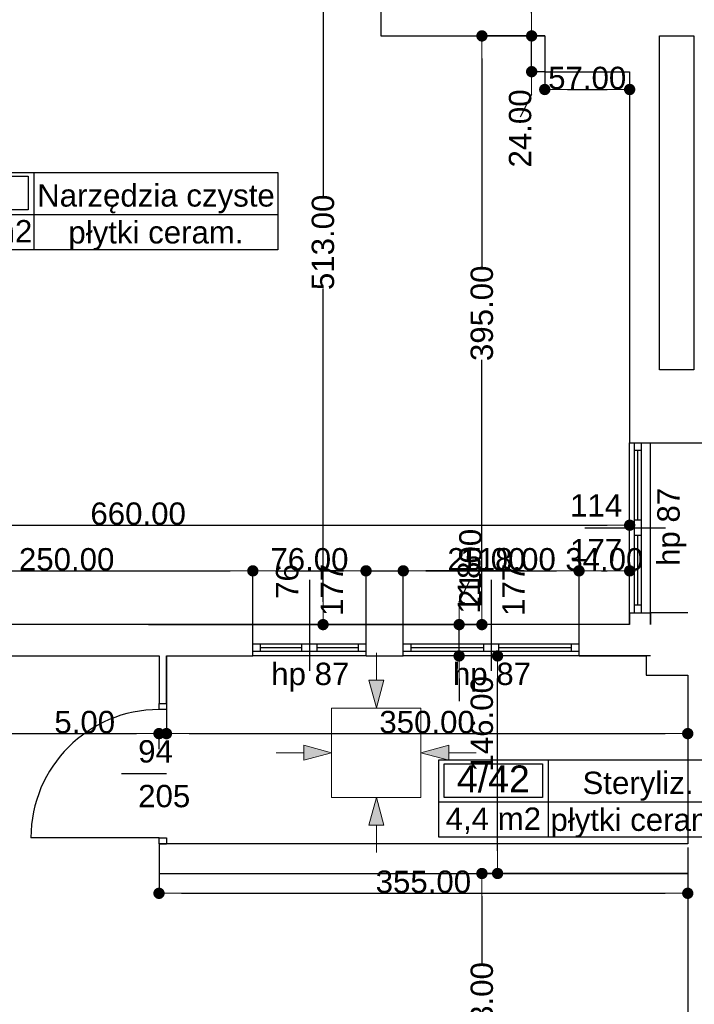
# Model space of a CAD drawing. Header units: millimetres. Extents: x -175445 to -20415, y -559200 to 231527.
# Tile 97 of 256: x -115703 to -111174, y -173328 to -166722. Entities that reach past the tile are written whole.
import ezdxf
from ezdxf.enums import TextEntityAlignment as Align

# ---------------------------------------------------------------- set-up
doc = ezdxf.new("R2010")
doc.units = ezdxf.units.MM
doc.header["$MEASUREMENT"] = 0
for name, color, linetype in [('Drzwi', 7, 'Continuous'), ('Linia', 7, 'Continuous'), ('Obiekt', 7, 'Continuous'), ('Okno', 7, 'Continuous'), ('Strefa', 9, 'Continuous'), ('Słup', 7, 'Continuous'), ('Wymiary', 9, 'Continuous'), ('Ściana', 7, 'Continuous')]:
    doc.layers.add(name, color=color, linetype=linetype)
doc.styles.add('Arial', font='txt')
doc.dimstyles.new('GENERATED_STYLE__1', dxfattribs={"dimtxt": 150, "dimasz": 152, "dimexe": 0.18, "dimexo": 0, "dimgap": 0.09, "dimtad": 1, "dimtih": 1, "dimtoh": 1, "dimlfac": 0.1, "dimzin": 0, "dimdsep": 46, "dimtxsty": 'Arial', "dimblk": 'ARROWHEAD_11', "dimblk1": 'ARROWHEAD_11', "dimblk2": 'ARROWHEAD_11', "dimcen": 0.09, "dimclrd": 256, "dimclre": 256, "dimclrt": 256, "dimazin": 0, "dimtfac": 1, "dimtdec": 4, "dimtmove": 0, "dimatfit": 3, "dimfxl": 1, "dimtolj": 1, "dimtzin": 0, "dimarcsym": 0})
doc.dimstyles.new('GENERATED_STYLE__2', dxfattribs={"dimtxt": 150, "dimasz": 152, "dimexe": 0.18, "dimexo": 0, "dimgap": 0.09, "dimtad": 1, "dimlfac": 0.1, "dimzin": 0, "dimdsep": 46, "dimtxsty": 'Arial', "dimblk": 'ARROWHEAD_11', "dimblk1": 'ARROWHEAD_11', "dimblk2": 'ARROWHEAD_11', "dimcen": 0.09, "dimclrd": 256, "dimclre": 256, "dimclrt": 256, "dimazin": 0, "dimtfac": 1, "dimtdec": 4, "dimtmove": 0, "dimatfit": 3, "dimfxl": 1, "dimtolj": 1, "dimtzin": 0, "dimarcsym": 0})
doc.dimstyles.new('GENERATED_STYLE__3', dxfattribs={"dimtxt": 150, "dimasz": 152, "dimexe": 0.18, "dimexo": 0, "dimgap": 0.09, "dimtad": 1, "dimlfac": 0.1, "dimzin": 0, "dimdsep": 46, "dimtxsty": 'Arial', "dimblk": 'ARROWHEAD_11', "dimblk1": 'ARROWHEAD_11', "dimblk2": 'ARROWHEAD_11', "dimcen": 0.09, "dimclrd": 114, "dimclre": 114, "dimclrt": 114, "dimazin": 0, "dimtfac": 1, "dimtdec": 4, "dimtmove": 2, "dimatfit": 3, "dimfxl": 1, "dimtolj": 1, "dimtzin": 0, "dimarcsym": 0})

# ---------------------------------------------------------------- blocks, each defined once
blk = doc.blocks.new('Narzędzia czyste_4_26_26', base_point=(-115607.8, 27340.8))
at = {"layer": 'Strefa'}
for p, q in [((-116386.8, 27623.7), (-113969.1, 27623.7)), ((-116386.8, 27105.1), (-116386.8, 27623.7)), ((-115607.8, 27623.7), (-115607.8, 27105.1)), ((-113969.1, 27623.7), (-113969.1, 27105.1)), ((-116347.9, 27597.8), (-115646.7, 27597.8)), ((-116347.9, 27371.5), (-116347.9, 27597.8)), ((-115646.7, 27597.8), (-115646.7, 27371.5)), ((-115646.7, 27371.5), (-116347.9, 27371.5)), ((-116386.8, 27340.8), (-113969.1, 27340.8)), ((-113969.1, 27105.1), (-116386.8, 27105.1))]:
    blk.add_line(p, q, dxfattribs=at)
at = {"layer": 'Strefa', "style": 'Arial'}
for tag, height, p in [('ROOM_NUMBER', 180, (-115997.3, 27495.8)), ('ROOM_NAME', 150, (-114788.4, 27469.2)), ('ROOM_CALC_AREA', 150, (-115997.3, 27228.8)), ('floor_f', 150, (-114788.4, 27221.7))]:
    blk.add_attdef(tag, text='', height=height, dxfattribs=at).set_placement(p, align=Align.MIDDLE_CENTER)
blk = doc.blocks.new('Steryliz._4_42_42', base_point=(-112156.1, 23399.3))
at = {"layer": 'Strefa'}
for p, q in [((-112890.2, 23682.1), (-110948, 23682.1)), ((-112890.2, 23163.5), (-112890.2, 23682.1)), ((-112853.5, 23656.2), (-112192.8, 23656.2)), ((-112853.5, 23429.9), (-112853.5, 23656.2)), ((-112192.8, 23656.2), (-112192.8, 23429.9)), ((-112156.1, 23682.1), (-112156.1, 23163.5)), ((-110948, 23682.1), (-110948, 23163.5)), ((-112890.2, 23399.3), (-110948, 23399.3)), ((-112192.8, 23429.9), (-112853.5, 23429.9)), ((-110948, 23163.5), (-112890.2, 23163.5))]:
    blk.add_line(p, q, dxfattribs=at)
at = {"layer": 'Strefa', "style": 'Arial'}
for tag, height, p in [('ROOM_NUMBER', 180, (-112523.2, 23554.2)), ('ROOM_NAME', 150, (-111552.1, 23527.7)), ('ROOM_CALC_AREA', 150, (-112523.2, 23287.2)), ('floor_f', 150, (-111552.1, 23280.2))]:
    blk.add_attdef(tag, text='', height=height, dxfattribs=at).set_placement(p, align=Align.MIDDLE_CENTER)
blk = doc.blocks.new('ARROWHEAD_11')
at = {"color": 0, "linetype": 'Continuous', "lineweight": 0}
blk.add_line((0, 0), (-1, 0), dxfattribs=at)
at = {"color": 0, "linetype": 'Continuous', "lineweight": 0, "const_width": 0.25, "flags": 128}
blk.add_lwpolyline([(-0.125, 0, 1), (0.125, 0, 1)], format="xyb", close=True, dxfattribs=at)
blk = doc.blocks.new('*D1523')
at = {"layer": 'Defpoints', "color": 0}
for p in [(-111608, -169560.6), (-110153, -169560.6), (-110698, -170700.6)]:
    blk.add_point(p, dxfattribs=at)
at = {"layer": 'Wymiary', "lineweight": -2}
for p, q in [((-111608, -169560.6), (-110152.8, -169560.6)), ((-110153, -169712.6), (-110153, -169826.5)), ((-110153, -170548.6), (-110153, -170434.8)), ((-110698, -170700.6), (-110152.8, -170700.6))]:
    blk.add_line(p, q, dxfattribs=at)
at = {"layer": 'Wymiary', "lineweight": -2, "xscale": 152, "yscale": 152, "zscale": 152}
for p, rotation in [((-110153, -169560.6), 90), ((-110153, -170700.6), 270)]:
    blk.add_blockref('ARROWHEAD_11', p, dxfattribs=dict(at, rotation=rotation))
at = {"layer": 'Wymiary', "lineweight": 13, "insert": (-110153, -170130.6), "char_height": 150, "attachment_point": 5, "rotation": 90, "style": 'Arial'}
blk.add_mtext('\\A1;114.00', dxfattribs=at)
blk = doc.blocks.new('*D1524')
at = {"layer": 'Defpoints', "color": 0}
for p in [(-110938, -169220.6), (-110153, -169220.6), (-111608, -169560.6)]:
    blk.add_point(p, dxfattribs=at)
at = {"layer": 'Wymiary', "lineweight": -2}
for p, q in [((-110153, -169068.6), (-110153, -168916.6)), ((-110938, -169220.6), (-110152.8, -169220.6)), ((-110153, -169560.6), (-110153, -169220.6)), ((-111608, -169560.6), (-110152.8, -169560.6)), ((-110153, -169712.6), (-110153, -169864.6))]:
    blk.add_line(p, q, dxfattribs=at)
at = {"layer": 'Wymiary', "lineweight": -2, "xscale": 152, "yscale": 152, "zscale": 152}
for p, rotation in [((-110153, -169220.6), 270), ((-110153, -169560.6), 90)]:
    blk.add_blockref('ARROWHEAD_11', p, dxfattribs=dict(at, rotation=rotation))
at = {"layer": 'Wymiary', "lineweight": 13, "insert": (-110153, -169390.6), "char_height": 150, "attachment_point": 5, "rotation": 90, "style": 'Arial'}
blk.add_mtext('\\A1;34.00', dxfattribs=at)
blk = doc.blocks.new('*D1544')
at = {"layer": 'Defpoints', "color": 0}
for p in [(-112599.8, -172450.6), (-111218, -172450.6), (-111498, -174280.6)]:
    blk.add_point(p, dxfattribs=at)
at = {"layer": 'Wymiary', "lineweight": -2}
for p, q in [((-111218, -172450.6), (-112600, -172450.6)), ((-112599.8, -172602.6), (-112599.8, -173061.5)), ((-112599.8, -174128.6), (-112599.8, -173669.8)), ((-111498, -174280.6), (-112600, -174280.6))]:
    blk.add_line(p, q, dxfattribs=at)
at = {"layer": 'Wymiary', "lineweight": -2, "xscale": 152, "yscale": 152, "zscale": 152}
for p, rotation in [((-112599.8, -172450.6), 90), ((-112599.8, -174280.6), 270)]:
    blk.add_blockref('ARROWHEAD_11', p, dxfattribs=dict(at, rotation=rotation))
at = {"layer": 'Wymiary', "lineweight": 13, "insert": (-112599.8, -173365.6), "char_height": 150, "attachment_point": 5, "rotation": 90, "style": 'Arial'}
blk.add_mtext('\\A1;183.00', dxfattribs=at)
blk = doc.blocks.new('*D1545')
at = {"layer": 'Defpoints', "color": 0}
for p in [(-112494.8, -170990.6), (-111468, -170990.6), (-111218, -172450.6)]:
    blk.add_point(p, dxfattribs=at)
at = {"layer": 'Wymiary', "color": 114, "lineweight": -2}
for p, q in [((-111468, -170990.6), (-112495, -170990.6)), ((-112494.8, -172298.6), (-112494.8, -171142.6)), ((-111218, -172450.6), (-112495, -172450.6))]:
    blk.add_line(p, q, dxfattribs=at)
at = {"layer": 'Wymiary', "color": 114, "lineweight": -2, "xscale": 152, "yscale": 152, "zscale": 152}
for p, rotation in [((-112494.8, -170990.6), 90), ((-112494.8, -172450.6), 270)]:
    blk.add_blockref('ARROWHEAD_11', p, dxfattribs=dict(at, rotation=rotation))
at = {"layer": 'Wymiary', "color": 114, "lineweight": 13, "insert": (-112599.8, -171446.3), "char_height": 150, "attachment_point": 5, "rotation": 90, "style": 'Arial'}
blk.add_mtext('\\A1;146.00', dxfattribs=at)
blk = doc.blocks.new('*D1546')
at = {"layer": 'Defpoints', "color": 0}
for p in [(-114838, -170780.6), (-112753.1, -170780.6), (-111468, -170990.6)]:
    blk.add_point(p, dxfattribs=at)
at = {"layer": 'Wymiary', "lineweight": -2}
for p, q in [((-112753.1, -170628.6), (-112676.5, -170476.6)), ((-114838, -170780.6), (-112753, -170780.6)), ((-112753.1, -170990.6), (-112753.1, -170780.6)), ((-111468, -170990.6), (-112753.3, -170990.6)), ((-112753.1, -171142.6), (-112753.1, -171294.6))]:
    blk.add_line(p, q, dxfattribs=at)
at = {"layer": 'Wymiary', "lineweight": -2, "xscale": 152, "yscale": 152, "zscale": 152}
for p, rotation in [((-112753.1, -170780.6), 270), ((-112753.1, -170990.6), 90)]:
    blk.add_blockref('ARROWHEAD_11', p, dxfattribs=dict(at, rotation=rotation))
at = {"layer": 'Wymiary', "lineweight": 13, "insert": (-112676.5, -170400), "char_height": 150, "attachment_point": 5, "rotation": 90, "style": 'Arial'}
blk.add_mtext('\\A1;21.00', dxfattribs=at)
blk = doc.blocks.new('*D1547')
at = {"layer": 'Defpoints', "color": 0}
for p in [(-112599.8, -166830.6), (-112178, -166830.6), (-114838, -170780.6)]:
    blk.add_point(p, dxfattribs=at)
at = {"layer": 'Wymiary', "lineweight": -2}
for p, q in [((-112178, -166830.6), (-112600, -166830.6)), ((-112599.8, -166982.6), (-112599.8, -168380.7)), ((-112599.8, -170628.6), (-112599.8, -169002.9)), ((-114838, -170780.6), (-112599.6, -170780.6))]:
    blk.add_line(p, q, dxfattribs=at)
at = {"layer": 'Wymiary', "lineweight": -2, "xscale": 152, "yscale": 152, "zscale": 152}
for p, rotation in [((-112599.8, -166830.6), 90), ((-112599.8, -170780.6), 270)]:
    blk.add_blockref('ARROWHEAD_11', p, dxfattribs=dict(at, rotation=rotation))
at = {"layer": 'Wymiary', "lineweight": 13, "insert": (-112599.8, -168691.8), "char_height": 150, "attachment_point": 5, "rotation": 90, "style": 'Arial'}
blk.add_mtext('\\A1;395.00', dxfattribs=at)
blk = doc.blocks.new('*D1548')
at = {"layer": 'Defpoints', "color": 0}
for p in [(-113666.6, -165650.6), (-113278, -165650.6), (-111608, -170780.6)]:
    blk.add_point(p, dxfattribs=at)
at = {"layer": 'Wymiary', "lineweight": -2}
for p, q in [((-113278, -165650.6), (-113666.8, -165650.6)), ((-113666.6, -165802.6), (-113666.6, -167904.4)), ((-113666.6, -170628.6), (-113666.6, -168526.8)), ((-111608, -170780.6), (-113666.8, -170780.6))]:
    blk.add_line(p, q, dxfattribs=at)
at = {"layer": 'Wymiary', "lineweight": -2, "xscale": 152, "yscale": 152, "zscale": 152}
for p, rotation in [((-113666.6, -165650.6), 90), ((-113666.6, -170780.6), 270)]:
    blk.add_blockref('ARROWHEAD_11', p, dxfattribs=dict(at, rotation=rotation))
at = {"layer": 'Wymiary', "lineweight": 13, "insert": (-113666.6, -168215.6), "char_height": 150, "attachment_point": 5, "rotation": 90, "style": 'Arial'}
blk.add_mtext('\\A1;513.00', dxfattribs=at)
blk = doc.blocks.new('*D1549')
at = {"layer": 'Defpoints', "color": 0}
for p in [(-112266.1, -166830.6), (-112178, -166830.6), (-112178, -167070.6)]:
    blk.add_point(p, dxfattribs=at)
at = {"layer": 'Wymiary', "lineweight": -2}
for p, q in [((-112266.1, -166678.6), (-112266.1, -166526.6)), ((-112178, -166830.6), (-112266.3, -166830.6)), ((-112266.1, -167070.6), (-112266.1, -166830.6)), ((-112178, -167070.6), (-112266.3, -167070.6)), ((-112266.1, -167222.6), (-112342.8, -167374.6))]:
    blk.add_line(p, q, dxfattribs=at)
at = {"layer": 'Wymiary', "lineweight": -2, "xscale": 152, "yscale": 152, "zscale": 152}
for p, rotation in [((-112266.1, -166830.6), 270), ((-112266.1, -167070.6), 90)]:
    blk.add_blockref('ARROWHEAD_11', p, dxfattribs=dict(at, rotation=rotation))
at = {"layer": 'Wymiary', "lineweight": 13, "insert": (-112342.8, -167451.3), "char_height": 150, "attachment_point": 5, "rotation": 90, "style": 'Arial'}
blk.add_mtext('\\A1;24.00', dxfattribs=at)
blk = doc.blocks.new('*D1550')
at = {"layer": 'Defpoints', "color": 0}
for p in [(-112178, -167070.6), (-111608, -167070.6), (-111608, -167190.1)]:
    blk.add_point(p, dxfattribs=at)
at = {"layer": 'Wymiary', "lineweight": -2}
for p, q in [((-112178, -167070.6), (-112178, -167190.2)), ((-111608, -167070.6), (-111608, -167190.2)), ((-112026, -167190.1), (-111760, -167190.1))]:
    blk.add_line(p, q, dxfattribs=at)
at = {"layer": 'Wymiary', "lineweight": -2, "xscale": 152, "yscale": 152, "zscale": 152, "rotation": 180}
blk.add_blockref('ARROWHEAD_11', (-112178, -167190.1), dxfattribs=at)
at = {"layer": 'Wymiary', "lineweight": -2, "xscale": 152, "yscale": 152, "zscale": 152}
blk.add_blockref('ARROWHEAD_11', (-111608, -167190.1), dxfattribs=at)
at = {"layer": 'Wymiary', "lineweight": 13, "insert": (-111893, -167113.4), "char_height": 150, "attachment_point": 5, "style": 'Arial'}
blk.add_mtext('\\A1;57.00', dxfattribs=at)
blk = doc.blocks.new('*D1561')
at = {"layer": 'Defpoints', "color": 0}
for p in [(-114138, -170419.9), (-116638, -170780.6), (-114138, -170780.6)]:
    blk.add_point(p, dxfattribs=at)
at = {"layer": 'Wymiary', "lineweight": -2}
for p, q in [((-116638, -170780.6), (-116638, -170419.7)), ((-116486, -170419.9), (-114290, -170419.9)), ((-114138, -170780.6), (-114138, -170419.7))]:
    blk.add_line(p, q, dxfattribs=at)
at = {"layer": 'Wymiary', "lineweight": -2, "xscale": 152, "yscale": 152, "zscale": 152, "rotation": 180}
blk.add_blockref('ARROWHEAD_11', (-116638, -170419.9), dxfattribs=at)
at = {"layer": 'Wymiary', "lineweight": -2, "xscale": 152, "yscale": 152, "zscale": 152}
blk.add_blockref('ARROWHEAD_11', (-114138, -170419.9), dxfattribs=at)
at = {"layer": 'Wymiary', "lineweight": 13, "insert": (-115388, -170343.2), "char_height": 150, "attachment_point": 5, "style": 'Arial'}
blk.add_mtext('\\A1;250.00', dxfattribs=at)
blk = doc.blocks.new('*D1562')
at = {"layer": 'Defpoints', "color": 0}
for p in [(-113378, -170419.9), (-114138, -170780.6), (-113378, -170780.6)]:
    blk.add_point(p, dxfattribs=at)
at = {"layer": 'Wymiary', "lineweight": -2}
for p, q in [((-114138, -170780.6), (-114138, -170419.7)), ((-113986, -170419.9), (-113530, -170419.9)), ((-113378, -170780.6), (-113378, -170419.7))]:
    blk.add_line(p, q, dxfattribs=at)
at = {"layer": 'Wymiary', "lineweight": -2, "xscale": 152, "yscale": 152, "zscale": 152, "rotation": 180}
blk.add_blockref('ARROWHEAD_11', (-114138, -170419.9), dxfattribs=at)
at = {"layer": 'Wymiary', "lineweight": -2, "xscale": 152, "yscale": 152, "zscale": 152}
blk.add_blockref('ARROWHEAD_11', (-113378, -170419.9), dxfattribs=at)
at = {"layer": 'Wymiary', "lineweight": 13, "insert": (-113758, -170343.2), "char_height": 150, "attachment_point": 5, "style": 'Arial'}
blk.add_mtext('\\A1;76.00', dxfattribs=at)
blk = doc.blocks.new('*D1563')
at = {"layer": 'Defpoints', "color": 0}
for p in [(-113128, -170419.9), (-113378, -170780.6), (-113128, -170780.6)]:
    blk.add_point(p, dxfattribs=at)
at = {"layer": 'Wymiary', "lineweight": -2}
for p, q in [((-113530, -170419.9), (-113682, -170419.9)), ((-113378, -170780.6), (-113378, -170419.7)), ((-113378, -170419.9), (-113128, -170419.9)), ((-113128, -170780.6), (-113128, -170419.7)), ((-112824, -170419.9), (-112976, -170419.9)), ((-112315.7, -170419.9), (-112824, -170419.9))]:
    blk.add_line(p, q, dxfattribs=at)
at = {"layer": 'Wymiary', "lineweight": -2, "xscale": 152, "yscale": 152, "zscale": 152}
blk.add_blockref('ARROWHEAD_11', (-113378, -170419.9), dxfattribs=at)
at = {"layer": 'Wymiary', "lineweight": -2, "xscale": 152, "yscale": 152, "zscale": 152, "rotation": 180}
blk.add_blockref('ARROWHEAD_11', (-113128, -170419.9), dxfattribs=at)
at = {"layer": 'Wymiary', "lineweight": 13, "insert": (-112569.8, -170343.2), "char_height": 150, "attachment_point": 5, "style": 'Arial'}
blk.add_mtext('\\A1;25.00', dxfattribs=at)
blk = doc.blocks.new('*D1564')
at = {"layer": 'Defpoints', "color": 0}
for p in [(-111948, -170419.9), (-113128, -170780.6), (-111948, -170780.6)]:
    blk.add_point(p, dxfattribs=at)
at = {"layer": 'Wymiary', "lineweight": -2}
for p, q in [((-113128, -170780.6), (-113128, -170419.7)), ((-112976, -170419.9), (-112100, -170419.9)), ((-111948, -170780.6), (-111948, -170419.7))]:
    blk.add_line(p, q, dxfattribs=at)
at = {"layer": 'Wymiary', "lineweight": -2, "xscale": 152, "yscale": 152, "zscale": 152, "rotation": 180}
blk.add_blockref('ARROWHEAD_11', (-113128, -170419.9), dxfattribs=at)
at = {"layer": 'Wymiary', "lineweight": -2, "xscale": 152, "yscale": 152, "zscale": 152}
blk.add_blockref('ARROWHEAD_11', (-111948, -170419.9), dxfattribs=at)
at = {"layer": 'Wymiary', "lineweight": 13, "insert": (-112424.2, -170343.2), "char_height": 150, "attachment_point": 5, "style": 'Arial'}
blk.add_mtext('\\A1;118.00', dxfattribs=at)
blk = doc.blocks.new('*D1565')
at = {"layer": 'Defpoints', "color": 0}
for p in [(-111608, -170419.9), (-111948, -170780.6), (-111608, -170780.6)]:
    blk.add_point(p, dxfattribs=at)
at = {"layer": 'Wymiary', "lineweight": -2}
for p, q in [((-111948, -170780.6), (-111948, -170419.7)), ((-111796, -170419.9), (-111760, -170419.9)), ((-111608, -170780.6), (-111608, -170419.7))]:
    blk.add_line(p, q, dxfattribs=at)
at = {"layer": 'Wymiary', "lineweight": -2, "xscale": 152, "yscale": 152, "zscale": 152, "rotation": 180}
blk.add_blockref('ARROWHEAD_11', (-111948, -170419.9), dxfattribs=at)
at = {"layer": 'Wymiary', "lineweight": -2, "xscale": 152, "yscale": 152, "zscale": 152}
blk.add_blockref('ARROWHEAD_11', (-111608, -170419.9), dxfattribs=at)
at = {"layer": 'Wymiary', "lineweight": 13, "insert": (-111778, -170343.2), "char_height": 150, "attachment_point": 5, "style": 'Arial'}
blk.add_mtext('\\A1;34.00', dxfattribs=at)
blk = doc.blocks.new('*D1566')
at = {"layer": 'Defpoints', "color": 0}
for p in [(-111608, -170113.7), (-118208, -170780.6), (-111608, -170780.6)]:
    blk.add_point(p, dxfattribs=at)
at = {"layer": 'Wymiary', "lineweight": -2}
for p, q in [((-118208, -170780.6), (-118208, -170113.5)), ((-118056, -170113.7), (-111760, -170113.7)), ((-111608, -170780.6), (-111608, -170113.5))]:
    blk.add_line(p, q, dxfattribs=at)
at = {"layer": 'Wymiary', "lineweight": -2, "xscale": 152, "yscale": 152, "zscale": 152, "rotation": 180}
blk.add_blockref('ARROWHEAD_11', (-118208, -170113.7), dxfattribs=at)
at = {"layer": 'Wymiary', "lineweight": -2, "xscale": 152, "yscale": 152, "zscale": 152}
blk.add_blockref('ARROWHEAD_11', (-111608, -170113.7), dxfattribs=at)
at = {"layer": 'Wymiary', "lineweight": 13, "insert": (-114908, -170037), "char_height": 150, "attachment_point": 5, "style": 'Arial'}
blk.add_mtext('\\A1;660.00', dxfattribs=at)
blk = doc.blocks.new('*D1602')
at = {"layer": 'Defpoints', "color": 0}
for p in [(-118618, -171140.6), (-114768, -171512), (-114768, -171615.6)]:
    blk.add_point(p, dxfattribs=at)
at = {"layer": 'Wymiary', "lineweight": -2}
for p, q in [((-118618, -171140.6), (-118618, -171512.2)), ((-118466, -171512), (-114920, -171512)), ((-114768, -171615.6), (-114768, -171511.8))]:
    blk.add_line(p, q, dxfattribs=at)
at = {"layer": 'Wymiary', "lineweight": -2, "xscale": 152, "yscale": 152, "zscale": 152, "rotation": 180}
blk.add_blockref('ARROWHEAD_11', (-118618, -171512), dxfattribs=at)
at = {"layer": 'Wymiary', "lineweight": -2, "xscale": 152, "yscale": 152, "zscale": 152}
blk.add_blockref('ARROWHEAD_11', (-114768, -171512), dxfattribs=at)
at = {"layer": 'Wymiary', "lineweight": 13, "insert": (-116636.1, -171435.3), "char_height": 150, "attachment_point": 5, "style": 'Arial'}
blk.add_mtext('\\A1;385.00', dxfattribs=at)
blk = doc.blocks.new('*D1603')
at = {"layer": 'Defpoints', "color": 0}
for p in [(-114718, -170990.6), (-114718, -171512), (-114768, -171615.6)]:
    blk.add_point(p, dxfattribs=at)
at = {"layer": 'Wymiary', "lineweight": -2}
for p, q in [((-114718, -170990.6), (-114718, -171512.2)), ((-115461.2, -171512), (-115072, -171512)), ((-115072, -171512), (-114920, -171512)), ((-114768, -171615.6), (-114768, -171511.8)), ((-114768, -171512), (-114718, -171512)), ((-114566, -171512), (-114414, -171512))]:
    blk.add_line(p, q, dxfattribs=at)
at = {"layer": 'Wymiary', "lineweight": -2, "xscale": 152, "yscale": 152, "zscale": 152}
blk.add_blockref('ARROWHEAD_11', (-114768, -171512), dxfattribs=at)
at = {"layer": 'Wymiary', "lineweight": -2, "xscale": 152, "yscale": 152, "zscale": 152, "rotation": 180}
blk.add_blockref('ARROWHEAD_11', (-114718, -171512), dxfattribs=at)
at = {"layer": 'Wymiary', "lineweight": 13, "insert": (-115266.7, -171435.3), "char_height": 150, "attachment_point": 5, "style": 'Arial'}
blk.add_mtext('\\A1;5.00', dxfattribs=at)
blk = doc.blocks.new('*D1604')
at = {"layer": 'Defpoints', "color": 0}
for p in [(-114718, -170990.6), (-111218, -171120.6), (-111218, -171512)]:
    blk.add_point(p, dxfattribs=at)
at = {"layer": 'Wymiary', "lineweight": -2}
for p, q in [((-114718, -170990.6), (-114718, -171512.2)), ((-111218, -171120.6), (-111218, -171512.2)), ((-114566, -171512), (-111370, -171512))]:
    blk.add_line(p, q, dxfattribs=at)
at = {"layer": 'Wymiary', "lineweight": -2, "xscale": 152, "yscale": 152, "zscale": 152, "rotation": 180}
blk.add_blockref('ARROWHEAD_11', (-114718, -171512), dxfattribs=at)
at = {"layer": 'Wymiary', "lineweight": -2, "xscale": 152, "yscale": 152, "zscale": 152}
blk.add_blockref('ARROWHEAD_11', (-111218, -171512), dxfattribs=at)
at = {"layer": 'Wymiary', "lineweight": 13, "insert": (-112968, -171435.3), "char_height": 150, "attachment_point": 5, "style": 'Arial'}
blk.add_mtext('\\A1;350.00', dxfattribs=at)
blk = doc.blocks.new('*D1605')
at = {"layer": 'Defpoints', "color": 0}
for p in [(-111218, -172275.6), (-114768, -172450.6), (-111218, -172583.5)]:
    blk.add_point(p, dxfattribs=at)
at = {"layer": 'Wymiary', "lineweight": -2}
for p, q in [((-111218, -172275.6), (-111218, -172583.7)), ((-114768, -172450.6), (-114768, -172583.7)), ((-114616, -172583.5), (-111370, -172583.5))]:
    blk.add_line(p, q, dxfattribs=at)
at = {"layer": 'Wymiary', "lineweight": -2, "xscale": 152, "yscale": 152, "zscale": 152, "rotation": 180}
blk.add_blockref('ARROWHEAD_11', (-114768, -172583.5), dxfattribs=at)
at = {"layer": 'Wymiary', "lineweight": -2, "xscale": 152, "yscale": 152, "zscale": 152}
blk.add_blockref('ARROWHEAD_11', (-111218, -172583.5), dxfattribs=at)
at = {"layer": 'Wymiary', "lineweight": 13, "insert": (-112993, -172506.8), "char_height": 150, "attachment_point": 5, "style": 'Arial'}
blk.add_mtext('\\A1;355.00', dxfattribs=at)

msp = doc.modelspace()

# ---------------------------------------------------------------- hatches: boundary and pattern name
at = {"layer": 'Linia', "linetype": 'Continuous', "lineweight": 13}
for points in [[(-113308.676, -171339.99), (-113258.427, -171153.455), (-113358.427, -171153.321)], [(-113609.876, -171639.99), (-113796.478, -171589.99), (-113796.478, -171689.99)], [(-113009.076, -171639.99), (-112822.473, -171689.99), (-112822.473, -171589.99)], [(-113308.676, -171939.99), (-113358.427, -172126.659), (-113258.427, -172126.525)]]:
    msp.add_hatch(color=253, dxfattribs=at).paths.add_polyline_path(points)

# ---------------------------------------------------------------- linework, layer by layer
at = {"layer": 'Drzwi', "color": 253}
for p, q in [((-114768.019, -171350.636), (-114768.019, -171310.636)), ((-114768.019, -171310.636), (-114718.019, -171310.636)), ((-114768.019, -171310.636), (-114718.019, -171310.636)), ((-114718.019, -171310.636), (-114718.019, -171350.636)), ((-114718.019, -171350.636), (-114768.019, -171350.636)), ((-114768.019, -172210.636), (-115628.019, -172210.636)), ((-114768.019, -172250.636), (-114768.019, -172210.636)), ((-114768.019, -172210.636), (-114718.019, -172210.636)), ((-114718.019, -172210.636), (-114718.019, -172250.636)), ((-114718.019, -172250.636), (-114768.019, -172250.636)), ((-114768.019, -172250.636), (-114718.019, -172250.636))]:
    msp.add_line(p, q, dxfattribs=at)
msp.add_arc((-114768.019, -172210.636), 860, 90, 180, dxfattribs=at)
at = {"layer": 'Linia', "color": 253, "lineweight": 13}
for p, q in [((-113308.182, -170969.615), (-113308.427, -171153.388)), ((-113308.676, -171339.99), (-113358.427, -171153.321)), ((-113358.427, -171153.321), (-113258.427, -171153.455)), ((-113308.676, -171339.99), (-113258.427, -171153.455)), ((-113009.076, -171340.39), (-113609.076, -171340.39)), ((-113609.076, -171340.39), (-113609.076, -171939.59)), ((-113009.076, -171939.59), (-113009.076, -171340.39)), ((-113980.251, -171639.99), (-113796.478, -171639.99)), ((-113609.876, -171639.99), (-113796.478, -171589.99)), ((-113796.478, -171689.99), (-113796.478, -171589.99)), ((-113609.876, -171639.99), (-113796.478, -171689.99)), ((-113009.076, -171639.99), (-112822.473, -171589.99)), ((-113009.076, -171639.99), (-112822.473, -171689.99)), ((-112822.473, -171589.99), (-112822.473, -171689.99)), ((-112638.701, -171639.99), (-112822.473, -171639.99)), ((-113609.076, -171940.39), (-113009.076, -171940.39)), ((-113308.676, -171939.99), (-113358.427, -172126.659)), ((-113308.676, -171939.99), (-113258.427, -172126.525)), ((-113258.427, -172126.525), (-113358.427, -172126.659)), ((-113308.182, -172310.364), (-113308.427, -172126.592))]:
    msp.add_line(p, q, dxfattribs=at)
at = {"layer": 'Obiekt', "color": 253}
for p, q in [((-111908.019, -170130.636), (-111368.019, -170130.636)), ((-113758.019, -170480.636), (-113758.019, -171090.636)), ((-112538.019, -170480.636), (-112538.019, -171090.636)), ((-115019.397, -171780.636), (-114718.019, -171780.636))]:
    msp.add_line(p, q, dxfattribs=at)
at = {"layer": 'Okno', "color": 253}
for p, q in [((-111608.019, -170700.636), (-111608.019, -169560.636)), ((-111578.019, -169560.636), (-111578.019, -169610.636)), ((-111578.019, -169560.636), (-111528.019, -169560.636)), ((-111528.019, -169610.636), (-111528.019, -169560.636)), ((-111468.019, -170700.636), (-111468.019, -169560.636)), ((-111578.019, -169610.636), (-111528.019, -169610.636)), ((-111578.019, -169610.636), (-111578.019, -170080.636)), ((-111553.019, -170080.636), (-111553.019, -169610.636)), ((-111528.019, -170080.636), (-111528.019, -169610.636)), ((-111528.019, -170080.636), (-111578.019, -170080.636)), ((-111578.019, -170080.636), (-111578.019, -170130.636)), ((-111528.019, -170130.636), (-111528.019, -170080.636)), ((-111578.019, -170130.636), (-111578.019, -170180.636)), ((-111578.019, -170180.636), (-111528.019, -170180.636)), ((-111578.019, -170180.636), (-111578.019, -170650.636)), ((-111553.019, -170650.636), (-111553.019, -170180.636)), ((-111528.019, -170180.636), (-111528.019, -170130.636)), ((-111528.019, -170650.636), (-111528.019, -170180.636)), ((-111528.019, -170650.636), (-111578.019, -170650.636)), ((-111578.019, -170650.636), (-111578.019, -170700.636)), ((-111578.019, -170700.636), (-111528.019, -170700.636)), ((-111528.019, -170700.636), (-111528.019, -170650.636)), ((-113378.019, -170780.636), (-114138.019, -170780.636)), ((-111948.019, -170780.636), (-113128.019, -170780.636)), ((-114138.019, -170910.636), (-114088.019, -170910.636)), ((-114138.019, -170960.636), (-114138.019, -170910.636)), ((-114088.019, -170910.636), (-114088.019, -170960.636)), ((-114088.019, -170910.636), (-113808.019, -170910.636)), ((-113808.019, -170960.636), (-113808.019, -170910.636)), ((-113808.019, -170910.636), (-113758.019, -170910.636)), ((-113758.019, -170910.636), (-113708.019, -170910.636)), ((-113708.019, -170910.636), (-113708.019, -170960.636)), ((-113708.019, -170910.636), (-113428.019, -170910.636)), ((-113428.019, -170960.636), (-113428.019, -170910.636)), ((-113428.019, -170910.636), (-113378.019, -170910.636)), ((-113378.019, -170960.636), (-113378.019, -170910.636)), ((-113128.019, -170910.636), (-113078.019, -170910.636)), ((-113128.019, -170960.636), (-113128.019, -170910.636)), ((-113078.019, -170910.636), (-113078.019, -170960.636)), ((-113078.019, -170910.636), (-112588.019, -170910.636)), ((-112588.019, -170960.636), (-112588.019, -170910.636)), ((-112588.019, -170910.636), (-112538.019, -170910.636)), ((-112538.019, -170910.636), (-112488.019, -170910.636)), ((-112488.019, -170910.636), (-112488.019, -170960.636)), ((-112488.019, -170910.636), (-111998.019, -170910.636)), ((-111998.019, -170960.636), (-111998.019, -170910.636)), ((-111998.019, -170910.636), (-111948.019, -170910.636)), ((-111948.019, -170960.636), (-111948.019, -170910.636)), ((-114088.019, -170960.636), (-114138.019, -170960.636)), ((-113808.019, -170935.636), (-114088.019, -170935.636)), ((-113808.019, -170960.636), (-114088.019, -170960.636)), ((-113758.019, -170960.636), (-113808.019, -170960.636)), ((-113708.019, -170960.636), (-113758.019, -170960.636)), ((-113428.019, -170935.636), (-113708.019, -170935.636)), ((-113428.019, -170960.636), (-113708.019, -170960.636)), ((-113378.019, -170960.636), (-113428.019, -170960.636)), ((-113078.019, -170960.636), (-113128.019, -170960.636)), ((-112588.019, -170935.636), (-113078.019, -170935.636)), ((-112588.019, -170960.636), (-113078.019, -170960.636)), ((-112538.019, -170960.636), (-112588.019, -170960.636)), ((-112488.019, -170960.636), (-112538.019, -170960.636)), ((-111998.019, -170935.636), (-112488.019, -170935.636)), ((-111998.019, -170960.636), (-112488.019, -170960.636)), ((-111948.019, -170960.636), (-111998.019, -170960.636)), ((-113378.019, -170990.636), (-114138.019, -170990.636)), ((-111948.019, -170990.636), (-113128.019, -170990.636))]:
    msp.add_line(p, q, dxfattribs=at)
at = {"layer": 'Słup', "color": 253}
for p, q in [((-112178.019, -166830.636), (-112178.019, -167070.636)), ((-112178.019, -167070.636), (-111608.019, -167070.636)), ((-111408.019, -169560.636), (-110938.019, -169560.636)), ((-111498.019, -170990.636), (-111498.019, -171120.636)), ((-111498.019, -171120.636), (-111218.019, -171120.636))]:
    msp.add_line(p, q, dxfattribs=at)
at = {"layer": 'Ściana', "color": 253}
for p, q in [((-111608.019, -169560.636), (-111578.019, -169560.636)), ((-111578.019, -169560.636), (-111528.019, -169560.636)), ((-111528.019, -169560.636), (-111468.019, -169560.636)), ((-111608.019, -170700.636), (-111578.019, -170700.636)), ((-111578.019, -170700.636), (-111528.019, -170700.636)), ((-111528.019, -170700.636), (-111468.019, -170700.636)), ((-114138.019, -170910.636), (-114138.019, -170780.636)), ((-113378.019, -170910.636), (-113378.019, -170780.636)), ((-113128.019, -170910.636), (-113128.019, -170780.636)), ((-111948.019, -170910.636), (-111948.019, -170780.636)), ((-114138.019, -170960.636), (-114138.019, -170910.636)), ((-113378.019, -170960.636), (-113378.019, -170910.636)), ((-113128.019, -170960.636), (-113128.019, -170910.636)), ((-111948.019, -170960.636), (-111948.019, -170910.636)), ((-114138.019, -170990.636), (-114138.019, -170960.636)), ((-113378.019, -170990.636), (-113378.019, -170960.636)), ((-113128.019, -170990.636), (-113128.019, -170960.636)), ((-111948.019, -170990.636), (-111948.019, -170960.636)), ((-114768.019, -171310.636), (-114718.019, -171310.636)), ((-114768.019, -172250.636), (-114718.019, -172250.636))]:
    msp.add_line(p, q, dxfattribs=at)
at = {"layer": 'Ściana', "color": 253, "flags": 128}
for points in [[(-113278.019, -165650.636), (-113278.019, -166830.636)], [(-113278.019, -166830.636), (-112178.019, -166830.636)], [(-111408.019, -166830.636), (-111178.019, -166830.636)], [(-111408.019, -169070.636), (-111408.019, -166830.636)], [(-111178.019, -166830.636), (-111178.019, -169070.636)], [(-111608.019, -167070.636), (-111608.019, -169560.636)], [(-111178.019, -169070.636), (-111408.019, -169070.636)], [(-111468.019, -169560.636), (-111408.019, -169560.636)], [(-111608.019, -170700.636), (-111608.019, -170780.636)], [(-111468.019, -170780.636), (-111468.019, -170700.636)], [(-111218.019, -170700.636), (-111468.019, -170700.636)], [(-111468.019, -170700.636), (-111468.019, -170780.636)], [(-114768.019, -170780.636), (-116638.019, -170780.636)], [(-114718.019, -170780.636), (-114768.019, -170780.636)], [(-114138.019, -170780.636), (-114718.019, -170780.636)], [(-113128.019, -170780.636), (-113378.019, -170780.636)], [(-111608.019, -170780.636), (-111948.019, -170780.636)], [(-116638.019, -170990.636), (-114768.019, -170990.636)], [(-114768.019, -170990.636), (-114768.019, -171310.636)], [(-114718.019, -170990.636), (-114138.019, -170990.636)], [(-114718.019, -171310.636), (-114718.019, -170990.636)], [(-113378.019, -170990.636), (-113128.019, -170990.636)], [(-111948.019, -170990.636), (-111498.019, -170990.636)], [(-111218.019, -171120.636), (-111218.019, -172250.636)], [(-114768.019, -172250.636), (-114768.019, -172450.636)], [(-111218.019, -172250.636), (-114718.019, -172250.636)], [(-114768.019, -172450.636), (-111218.019, -172450.636)], [(-111218.019, -172450.636), (-111218.019, -174000.636)]]:
    msp.add_lwpolyline(points, dxfattribs=at)

# ---------------------------------------------------------------- block references
at = {"layer": 'Strefa', "color": 253}
ref = msp.add_blockref('Narzędzia czyste_4_26_26', (-115607.789, -168029.133), dxfattribs=at)
ref.add_attrib('ROOM_NAME', 'Narzędzia czyste', dxfattribs={"color": 7, "height": 150, "style": 'Arial'}).set_placement((-114788.425, -167900.733), align=Align.MIDDLE_CENTER)
ref.add_attrib('ROOM_NUMBER', '4/26', dxfattribs={"color": 7, "height": 180, "style": 'Arial'}).set_placement((-115997.309, -167874.186), align=Align.MIDDLE_CENTER)
ref.add_attrib('ROOM_CALC_AREA', '31,6 m2', dxfattribs={"color": 7, "height": 150, "style": 'Arial'}).set_placement((-115997.309, -168141.187), align=Align.MIDDLE_CENTER)
ref.add_attrib('floor_f', 'płytki ceram.', dxfattribs={"color": 7, "height": 150, "style": 'Arial'}).set_placement((-114788.425, -168148.233), align=Align.MIDDLE_CENTER)
ref = msp.add_blockref('Steryliz._4_42_42', (-112156.141, -171970.697), dxfattribs=at)
ref.add_attrib('ROOM_NAME', 'Steryliz.', dxfattribs={"color": 7, "height": 150, "style": 'Arial'}).set_placement((-111552.057, -171842.297), align=Align.MIDDLE_CENTER)
ref.add_attrib('ROOM_NUMBER', '4/42', dxfattribs={"color": 7, "height": 180, "style": 'Arial'}).set_placement((-112523.161, -171815.75), align=Align.MIDDLE_CENTER)
ref.add_attrib('ROOM_CALC_AREA', '4,4 m2', dxfattribs={"color": 7, "height": 150, "style": 'Arial'}).set_placement((-112523.161, -172082.751), align=Align.MIDDLE_CENTER)
ref.add_attrib('floor_f', 'płytki ceram.', dxfattribs={"color": 7, "height": 150, "style": 'Arial'}).set_placement((-111552.057, -172089.797), align=Align.MIDDLE_CENTER)

# ---------------------------------------------------------------- texts
at = {"layer": 'Obiekt', "color": 253, "char_height": 150, "attachment_point": 7, "style": 'Arial'}
for s, insert in [('\\A1;{\\fArial|b0|i0|c238|p38;114}', (-112008.019, -170055.636)), ('\\A1;{\\fArial|b0|i0|c238|p38;177}', (-112008.019, -170355.636)), ('\\A1;{\\fArial|b0|i0|c238|p38;hp 87}', (-114014.476, -171231.47)), ('\\A1;{\\fArial|b0|i0|c238|p38;hp 87}', (-112794.476, -171231.47)), ('\\A1;{\\fArial|b0|i0|c238|p38;94}', (-114907.845, -171708.104)), ('\\A1;{\\fArial|b0|i0|c238|p38;205}', (-114907.845, -172008.104))]:
    msp.add_mtext(s, dxfattribs=dict(at, insert=insert))
at = {"layer": 'Obiekt', "color": 253, "char_height": 150, "attachment_point": 7, "rotation": 90, "style": 'Arial'}
for s, insert in [('\\A1;{\\fArial|b0|i0|c238|p38;hp 87}', (-111227.185, -170387.093)), ('\\A1;{\\fArial|b0|i0|c238|p38;118}', (-112610.55, -170707.036)), ('\\A1;{\\fArial|b0|i0|c238|p38;76}', (-113830.55, -170608.293)), ('\\A1;{\\fArial|b0|i0|c238|p38;177}', (-113533.019, -170722.122)), ('\\A1;{\\fArial|b0|i0|c238|p38;177}', (-112313.019, -170722.122))]:
    msp.add_mtext(s, dxfattribs=dict(at, insert=insert))

# ---------------------------------------------------------------- dimensions: what is measured, and where the dimension line sits
at = {"layer": 'Wymiary', "color": 8, "lineweight": 13}
for base, p1, p2, dimstyle, picture, middle in [((-113666.64, -165650.636), (-111608.019, -170780.636), (-113278.019, -165650.636), 'GENERATED_STYLE__2', '*D1548', (-113666.64, -168215.636)), ((-112266.132, -166830.636), (-112178.019, -167070.636), (-112178.019, -166830.636), 'GENERATED_STYLE__2', '*D1549', (-112342.808, -167451.312)), ((-112599.79, -166830.636), (-114838.019, -170780.636), (-112178.019, -166830.636), 'GENERATED_STYLE__2', '*D1547', (-112599.79, -168691.807)), ((-110153.019, -169220.636), (-111608.019, -169560.636), (-110938.019, -169220.636), 'GENERATED_STYLE__2', '*D1524', (-110153.019, -169390.636)), ((-110153.019, -169560.636), (-110698.019, -170700.636), (-111608.019, -169560.636), 'GENERATED_STYLE__2', '*D1523', (-110153.019, -170130.636)), ((-112753.142, -170780.636), (-111468.019, -170990.636), (-114838.019, -170780.636), 'GENERATED_STYLE__2', '*D1546', (-112676.466, -170399.96)), ((-112494.79, -170990.636), (-111218.019, -172450.636), (-111468.019, -170990.636), 'GENERATED_STYLE__3', '*D1545', (-112599.79, -171446.261)), ((-112599.79, -172450.636), (-111498.019, -174280.636), (-111218.019, -172450.636), 'GENERATED_STYLE__2', '*D1544', (-112599.79, -173365.636))]:
    dim = msp.add_linear_dim(base=base, p1=p1, p2=p2, angle=90, dimstyle=dimstyle, dxfattribs=at)
    dim.commit()
    dim.dimension.update_dxf_attribs({"geometry": picture, "text_midpoint": middle, "dimtype": 160, "text_rotation": 90})
for base, p1, p2, picture, middle in [((-111608.019, -167190.065), (-112178.019, -167070.636), (-111608.019, -167070.636), '*D1550', (-111893.019, -167190.065)), ((-111608.019, -170113.706), (-118208.019, -170780.636), (-111608.019, -170780.636), '*D1566', (-114908.019, -170113.706)), ((-114138.019, -170419.892), (-116638.019, -170780.636), (-114138.019, -170780.636), '*D1561', (-115388.019, -170419.892)), ((-113378.019, -170419.892), (-114138.019, -170780.636), (-113378.019, -170780.636), '*D1562', (-113758.019, -170419.892)), ((-113128.019, -170419.892), (-113378.019, -170780.636), (-113128.019, -170780.636), '*D1563', (-112569.819, -170419.892)), ((-111948.019, -170419.892), (-113128.019, -170780.636), (-111948.019, -170780.636), '*D1564', (-112424.19, -170419.892)), ((-111608.019, -170419.892), (-111948.019, -170780.636), (-111608.019, -170780.636), '*D1565', (-111778.019, -170419.892)), ((-114718.019, -171512.005), (-114768.019, -171615.636), (-114718.019, -170990.636), '*D1603', (-115266.669, -171512.005)), ((-111218.019, -171512.005), (-114718.019, -170990.636), (-111218.019, -171120.636), '*D1604', (-112968.019, -171512.005)), ((-114768.019, -171512.005), (-118618.019, -171140.636), (-114768.019, -171615.636), '*D1602', (-116636.104, -171512.005)), ((-111218.019, -172583.525), (-114768.019, -172450.636), (-111218.019, -172275.636), '*D1605', (-112993.019, -172583.525))]:
    dim = msp.add_linear_dim(base=base, p1=p1, p2=p2, dimstyle='GENERATED_STYLE__1', dxfattribs=at)
    dim.commit()
    dim.dimension.update_dxf_attribs({"geometry": picture, "text_midpoint": middle, "dimtype": 160})

doc.saveas('drawing.dxf')
